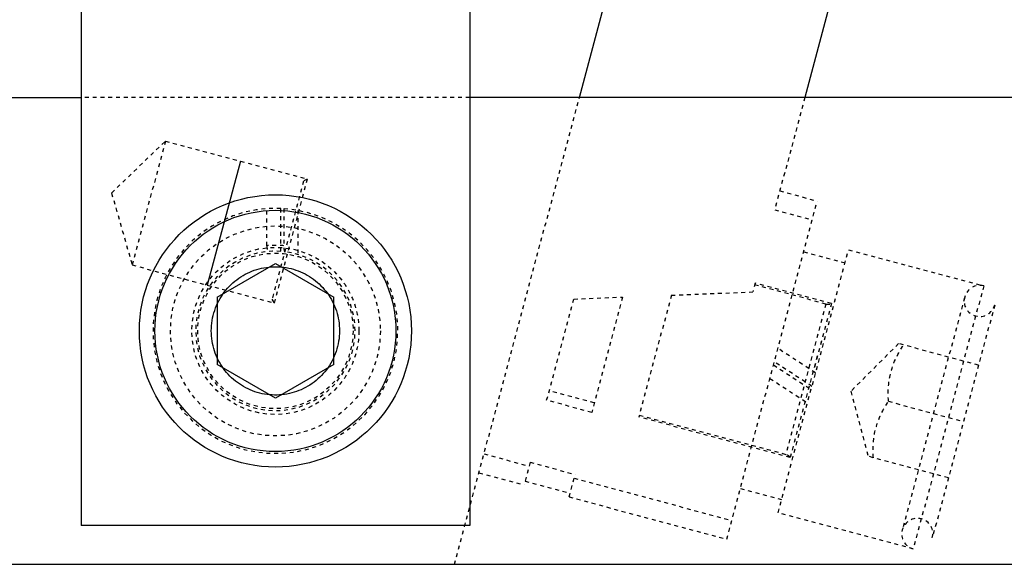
# Model space of a CAD drawing. Header units: millimetres. Extents: x -24622 to 57, y -1603 to 1112.
# Tile 161 of 219: x -627 to -602, y 644 to 658. Entities that reach past the tile are written whole.
import ezdxf

# ---------------------------------------------------------------- set-up
doc = ezdxf.new("R2010")
doc.units = ezdxf.units.MM
doc.linetypes.add('HIDDEN', pattern=[0.2, 0.1, -0.1])
doc.layers.add('DEFAULT_2', color=8, linetype='HIDDEN')

msp = doc.modelspace()

# ---------------------------------------------------------------- linework, layer by layer
at = {"color": 7, "linetype": 'Continuous'}
for p, q in [((-612.946, 655.621), (-597.137, 714.621)), ((-625.768, 676.621), (-625.768, 644.621)), ((-615.768, 676.621), (-615.768, 644.621)), ((-604.039, 667.225), (-607.148, 655.621)), ((-708.768, 655.621), (-625.768, 655.621)), ((-588.768, 655.621), (-615.768, 655.621)), ((-621.666, 653.986), (-622.52, 650.798)), ((-622.268, 650.487), (-620.768, 651.353)), ((-620.768, 651.353), (-619.268, 650.487)), ((-622.268, 650.487), (-622.268, 648.755)), ((-619.268, 648.755), (-619.268, 650.487)), ((-620.768, 647.889), (-622.268, 648.755)), ((-619.268, 648.755), (-620.768, 647.889)), ((-615.768, 644.621), (-625.768, 644.621)), ((-708.768, 643.621), (-588.768, 643.621))]:
    msp.add_line(p, q, dxfattribs=at)
for radius in [3.5, 3.1]:
    msp.add_circle((-620.768, 649.621), radius, dxfattribs=at)
for points, start_tangent, end_tangent in [([(-622.418, 649.621), (-622.33, 650.15), (-622.082, 650.619), (-621.709, 650.976), (-621.25, 651.199), (-620.744, 651.271), (-620.24, 651.185), (-619.788, 650.949), (-619.431, 650.589), (-619.2, 650.135), (-619.118, 649.621)], (0.012023, 0.999928), (0.013236, -0.999912)), ([(-619.118, 649.621), (-619.205, 649.092), (-619.453, 648.624), (-619.826, 648.266), (-620.285, 648.043), (-620.791, 647.972), (-621.295, 648.058), (-621.747, 648.294), (-622.104, 648.654), (-622.336, 649.108), (-622.418, 649.621)], (-0.012023, -0.999928), (-0.013236, 0.999912))]:
    msp.add_spline(points, degree=3, dxfattribs=dict(at, start_tangent=start_tangent, end_tangent=end_tangent))
at = {"layer": 'DEFAULT_2', "color": 8, "linetype": 'HIDDEN'}
for p, q in [((-615.768, 655.621), (-625.768, 655.621)), ((-616.161, 643.621), (-612.946, 655.621)), ((-607.148, 655.621), (-607.921, 652.736)), ((-624.983, 653.166), (-623.598, 654.503)), ((-623.598, 654.503), (-624.452, 651.316)), ((-623.598, 654.503), (-619.947, 653.525)), ((-620.044, 653.469), (-620.857, 650.435)), ((-619.947, 653.525), (-620.801, 650.338)), ((-619.947, 653.525), (-620.044, 653.469)), ((-624.983, 653.166), (-624.452, 651.316)), ((-607.792, 653.219), (-606.826, 652.96)), ((-609.155, 644.266), (-606.826, 652.96)), ((-620.988, 651.81), (-620.988, 652.764)), ((-620.63, 651.667), (-620.63, 652.768)), ((-620.548, 652.764), (-620.548, 651.81)), ((-620.19, 652.718), (-620.19, 651.588)), ((-607.921, 652.736), (-606.955, 652.477)), ((-607.834, 644.948), (-606.022, 651.709)), ((-607.175, 651.656), (-606.113, 651.371)), ((-606.022, 651.709), (-602.545, 650.777)), ((-624.452, 651.316), (-620.801, 650.338)), ((-608.426, 650.852), (-608.487, 650.623)), ((-606.604, 650.312), (-608.439, 650.804)), ((-606.463, 650.326), (-608.426, 650.852)), ((-610.58, 650.54), (-611.419, 647.409)), ((-610.58, 650.54), (-608.487, 650.623)), ((-602.545, 650.777), (-604.357, 644.016)), ((-620.857, 650.435), (-620.801, 650.338)), ((-613.789, 647.837), (-613.091, 650.441)), ((-613.091, 650.441), (-611.836, 650.491)), ((-611.836, 650.491), (-612.63, 647.527)), ((-606.604, 650.312), (-607.639, 646.448)), ((-606.463, 650.326), (-607.524, 646.366)), ((-603.041, 650.473), (-604.634, 644.528)), ((-602.262, 650.287), (-603.867, 644.299)), ((-606.721, 649.365), (-606.929, 648.583)), ((-604.737, 649.294), (-605.962, 648.07)), ((-602.676, 648.742), (-604.737, 649.294)), ((-606.871, 648.541), (-607.841, 649.171)), ((-606.964, 648.196), (-607.934, 648.826)), ((-607.955, 648.746), (-606.985, 648.116)), ((-608.047, 648.401), (-607.077, 647.771)), ((-612.565, 647.768), (-613.724, 648.079)), ((-605.962, 648.07), (-605.514, 646.397)), ((-612.63, 647.527), (-613.789, 647.837)), ((-604.996, 647.811), (-603.064, 647.293)), ((-607.524, 646.366), (-611.419, 647.409)), ((-611.406, 647.458), (-607.639, 646.448)), ((-615.401, 646.458), (-614.242, 646.147)), ((-614.216, 646.244), (-614.371, 645.664)), ((-614.216, 646.244), (-613.057, 645.933)), ((-603.453, 645.844), (-605.514, 646.397)), ((-615.53, 645.975), (-614.371, 645.664)), ((-614.345, 645.761), (-613.186, 645.45)), ((-613.212, 645.353), (-613.057, 645.933)), ((-613.083, 645.836), (-609.026, 644.749)), ((-608.806, 645.57), (-607.743, 645.286)), ((-613.212, 645.353), (-609.155, 644.266)), ((-604.357, 644.016), (-607.834, 644.948))]:
    msp.add_line(p, q, dxfattribs=at)
for radius in [2.7, 2.15, 2]:
    msp.add_circle((-620.768, 649.621), radius, dxfattribs=at)
for centre, radius, start, end in [((-620.768, 649.621), 3.15, 87.4998, 85.9951), ((-620.768, 649.621), 2.2, 84.2608, 95.7392), ((-620.768, 649.621), 2.05, 86.1566, 83.1586), ((-602.648, 650.391), 0.4, 75, 345), ((-606.552, 650.505), 0.2, 255, 296.4068), ((-607.691, 646.255), 0.2, 33.5904, 75), ((-604.253, 644.402), 0.4, 345, 255)]:
    msp.add_arc(centre, radius, start, end, dxfattribs=at)
for points, start_tangent, end_tangent in [([(-620.988, 651.81), (-620.986, 651.768), (-620.966, 651.662)], (0, -1), (0.355412, -0.93471)), ([(-620.526, 651.658), (-620.535, 651.69), (-620.548, 651.81)], (-0.325842, 0.945424), (0, 1)), ([(-604.996, 647.811), (-604.931, 648.57), (-604.608, 649.26)], (-0.059915, 0.998203), (0.55099, 0.834512)), ([(-605.384, 646.362), (-605.32, 647.121), (-604.996, 647.811)], (-0.059915, 0.998203), (0.55099, 0.834512))]:
    msp.add_spline(points, degree=3, dxfattribs=dict(at, start_tangent=start_tangent, end_tangent=end_tangent))

doc.saveas('drawing.dxf')
